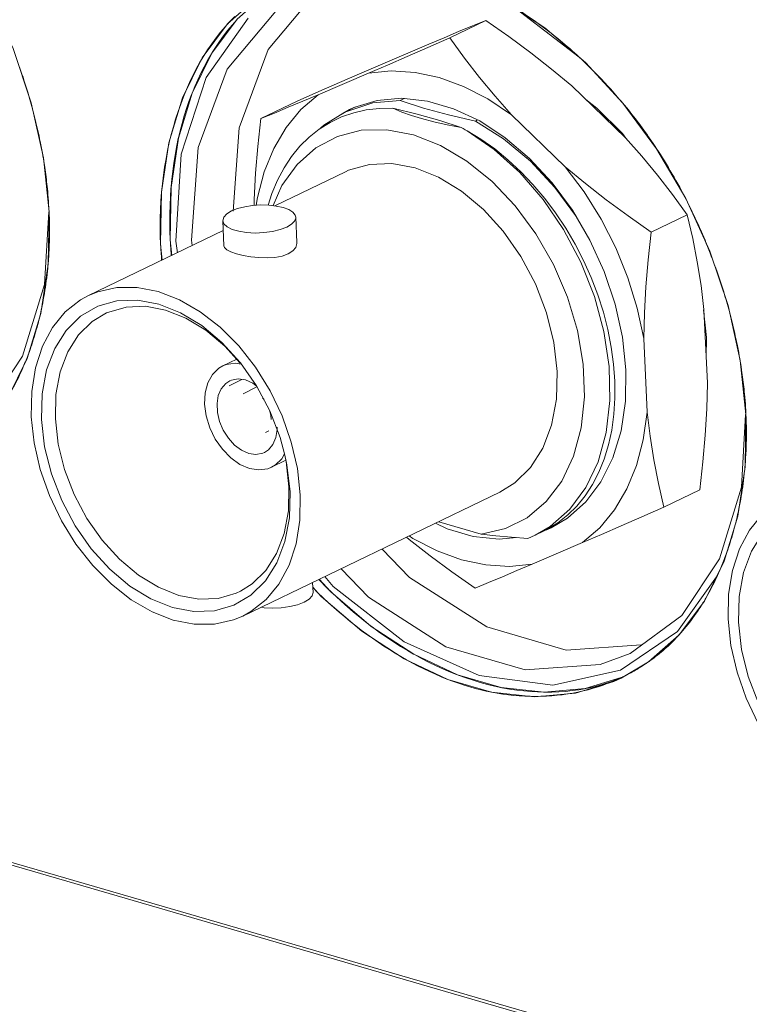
# Model space of a CAD drawing. Header units: millimetres. Extents: x 3925 to 5043, y -86 to 778.
# Tile 128 of 256: x 4573.9 to 4578.85, y 109.43 to 116.11. Entities that reach past the tile are written whole.
import ezdxf

# ---------------------------------------------------------------- set-up
doc = ezdxf.new("R2010")
doc.units = ezdxf.units.MM
doc.header["$LTSCALE"] = 46.255
for name, color, linetype in [('61-8RRB5G101DXF_CONTINUOUS_LINE', 7, 'CONTINUOUS'), ('792-MOLEX-73DXF_CONTINUOUS_LINE', 7, 'CONTINUOUS'), ('H30-IO-SHIELDXF_CONTINUOUS_LINE', 7, 'CONTINUOUS'), ('H30K-IO-LABEDXF_CONTINUOUS_LINE', 7, 'CONTINUOUS'), ('H30K-REAR-CODXF_CONTINUOUS_LINE', 7, 'CONTINUOUS'), ('LABEL-IO-H30DXF_CONTINUOUS_LINE', 7, 'CONTINUOUS')]:
    doc.layers.add(name, color=color, linetype=linetype)

msp = doc.modelspace()

# ---------------------------------------------------------------- linework, layer by layer
at = {"layer": '61-8RRB5G101DXF_CONTINUOUS_LINE', "color": 7, "linetype": 'Continuous', "lineweight": 0}
for p, q in [((4577.0634, 116.1036), (4576.8185, 115.9856)), ((4576.6761, 115.9422), (4576.3338, 115.7957)), ((4576.6761, 115.9422), (4576.7799, 115.986)), ((4576.2679, 115.7455), (4575.9256, 115.599)), ((4578.0107, 115.3079), (4577.6455, 115.6602)), ((4575.7832, 115.5556), (4575.5383, 115.4375)), ((4577.1256, 115.5887), (4577.2373, 115.4636)), ((4576.0832, 115.4662), (4576.139, 115.4993)), ((4576.139, 115.4993), (4576.1693, 115.5131)), ((4577.6025, 115.1112), (4577.2373, 115.4636)), ((4578.4295, 114.7858), (4578.1846, 114.6678)), ((4578.5655, 113.6428), (4578.5426, 114.1417)), ((4578.1574, 113.4461), (4578.1344, 113.945)), ((4578.1574, 113.4461), (4578.1312, 113.2593)), ((4578.536, 113.1086), (4578.5154, 112.92)), ((4578.5154, 112.92), (4578.2705, 112.802)), ((4577.7412, 112.8373), (4577.6175, 112.7274)), ((4577.6175, 112.7274), (4577.5064, 112.6616)), ((4577.5064, 112.6616), (4577.4761, 112.6478)), ((4577.4761, 112.6478), (4577.4531, 112.6407)), ((4577.3776, 112.4153), (4577.7198, 112.5619))]:
    msp.add_line(p, q, dxfattribs=at)
for points in [[(4576.7799, 115.986), (4576.8781, 116.0271), (4576.9721, 116.0661), (4577.0634, 116.1036)], [(4577.0634, 116.1036), (4577.2201, 115.9939), (4577.3682, 115.8846), (4577.5097, 115.7738), (4577.6455, 115.6602)], [(4576.2679, 115.7455), (4576.3959, 115.801), (4576.5296, 115.8592), (4576.6699, 115.9205), (4576.8185, 115.9856)], [(4576.8185, 115.9856), (4576.9179, 115.8483), (4577.0196, 115.7166), (4577.1256, 115.5887)], [(4575.7832, 115.5556), (4575.9318, 115.6207), (4576.0721, 115.682), (4576.2058, 115.7402), (4576.3338, 115.7957)], [(4577.2373, 115.4636), (4577.077, 115.5706), (4576.9129, 115.655), (4576.7475, 115.7155), (4576.5831, 115.751), (4576.4225, 115.761), (4576.2679, 115.7455)], [(4575.5069, 114.8495), (4575.5142, 114.9016), (4575.5603, 115.0759), (4575.6256, 115.2351), (4575.7091, 115.3768), (4575.8096, 115.4987), (4575.9256, 115.599)], [(4575.5383, 115.4375), (4575.6296, 115.4751), (4575.7235, 115.5141), (4575.8217, 115.5552), (4575.9256, 115.599)], [(4576.1693, 115.5131), (4576.3254, 115.5607), (4576.4925, 115.5753), (4576.667, 115.5565), (4576.845, 115.5048), (4577.0225, 115.4212), (4577.1955, 115.3077), (4577.3602, 115.1667), (4577.5129, 115.0015), (4577.6501, 114.8157), (4577.7689, 114.6135), (4577.8666, 114.3994), (4577.9409, 114.1781), (4577.9903, 113.9547), (4578.0136, 113.7341)], [(4575.4914, 114.8484), (4575.4924, 114.8895), (4575.5023, 115.0671), (4575.5177, 115.2489), (4575.5383, 115.4375)], [(4578.0107, 115.3079), (4578.1223, 115.1828), (4578.2283, 115.0548), (4578.3301, 114.9231), (4578.4295, 114.7858)], [(4577.6025, 115.1112), (4577.7383, 114.9977), (4577.8798, 114.8869), (4578.0279, 114.7775), (4578.1846, 114.6678)], [(4577.6025, 115.1112), (4577.731, 114.9398), (4577.8456, 114.7554), (4577.9446, 114.5606), (4578.0265, 114.3586), (4578.0901, 114.1524), (4578.1344, 113.945)], [(4578.4295, 114.7858), (4578.4662, 114.6248), (4578.4972, 114.4653), (4578.5227, 114.3048), (4578.5426, 114.1417)], [(4578.1846, 114.6678), (4578.164, 114.4792), (4578.1487, 114.2973), (4578.1387, 114.1198), (4578.1344, 113.945)], [(4578.0136, 113.7341), (4578.0102, 113.5212), (4577.9804, 113.3208), (4577.9247, 113.1374), (4577.8443, 112.975), (4577.7412, 112.8373)], [(4578.5655, 113.6428), (4578.5612, 113.468), (4578.5513, 113.2904), (4578.536, 113.1086)], [(4578.1574, 113.4461), (4578.1772, 113.283), (4578.2027, 113.1225), (4578.2338, 112.963), (4578.2705, 112.802)], [(4578.1312, 113.2593), (4578.0851, 113.0849), (4578.0198, 112.9257), (4577.9363, 112.7841), (4577.8358, 112.6622), (4577.7198, 112.5619)], [(4578.2705, 112.802), (4578.1218, 112.7368), (4577.9816, 112.6755), (4577.8478, 112.6173), (4577.7198, 112.5619)], [(4577.2704, 112.5958), (4577.153, 112.5855), (4576.9785, 112.6043), (4576.8005, 112.6561), (4576.7224, 112.6928)], [(4576.9902, 112.2539), (4576.8336, 112.3636), (4576.6854, 112.4729), (4576.5439, 112.5838), (4576.5264, 112.5984)], [(4576.5437, 112.6067), (4576.5684, 112.5902), (4576.7325, 112.5058), (4576.898, 112.4454), (4577.0623, 112.4099), (4577.223, 112.3998), (4577.3776, 112.4153)], [(4577.3776, 112.4153), (4577.2737, 112.3715), (4577.1755, 112.3304), (4577.0816, 112.2914), (4576.9902, 112.2539)]]:
    msp.add_lwpolyline(points, dxfattribs=at)
at = {"layer": '792-MOLEX-73DXF_CONTINUOUS_LINE', "color": 7, "linetype": 'Continuous', "lineweight": 0}
for p, q in [((4576.4836, 115.5609), (4576.5097, 115.5735)), ((4576.0855, 115.4491), (4576.1674, 115.4774)), ((4576.1625, 115.5078), (4576.1077, 115.4814)), ((4577.0079, 115.4281), (4576.9925, 115.4206)), ((4576.2191, 115.3584), (4576.0569, 115.3171)), ((4576.1112, 115.0769), (4575.632, 114.8459)), ((4575.681, 114.9827), (4575.6205, 114.8472)), ((4575.6886, 114.8345), (4575.6426, 114.8447)), ((4575.2874, 114.5738), (4575.2795, 114.7452)), ((4575.7821, 114.5966), (4575.7742, 114.768)), ((4575.2826, 114.6776), (4574.3691, 114.2374)), ((4575.3741, 113.8056), (4575.2791, 113.7598)), ((4575.4083, 113.6691), (4575.3235, 113.6247)), ((4575.4189, 113.5714), (4575.5105, 113.6193)), ((4575.5602, 113.5332), (4575.5494, 113.5445)), ((4575.598, 113.4547), (4575.6679, 113.2739)), ((4575.5995, 113.4509), (4575.6048, 113.4259)), ((4575.6048, 113.4259), (4575.6083, 113.3978)), ((4575.6478, 113.3437), (4575.6485, 113.3284)), ((4575.5929, 113.3195), (4575.5696, 113.3092)), ((4575.6679, 113.2739), (4575.7007, 113.1541)), ((4575.6797, 113.1309), (4575.698, 113.164)), ((4575.7007, 113.1541), (4575.7143, 113.0888)), ((4575.7073, 113.1198), (4575.61, 113.0729)), ((4575.7143, 113.0888), (4575.7355, 112.9054)), ((4577.1587, 112.903), (4575.4166, 112.0636)), ((4577.0328, 112.6193), (4576.7441, 112.7033)), ((4577.3984, 112.6123), (4577.5002, 112.6716)), ((4577.4803, 112.6524), (4577.5524, 112.6967)), ((4577.547, 112.6839), (4577.4976, 112.6623)), ((4577.3478, 112.5902), (4577.3984, 112.6123)), ((4577.4536, 112.6389), (4577.3984, 112.6123)), ((4577.4536, 112.6389), (4577.4803, 112.6524)), ((4575.8914, 112.2233), (4575.8883, 112.2909))]:
    msp.add_line(p, q, dxfattribs=at)
for points in [[(4576.1077, 115.4814), (4576.298, 115.5448), (4576.4836, 115.5609)], [(4576.2149, 115.5274), (4576.1822, 115.517), (4576.1625, 115.5078)], [(4576.4836, 115.5609), (4576.6399, 115.509), (4576.8098, 115.4621), (4576.9925, 115.4206)], [(4575.9433, 115.3717), (4575.9645, 115.3924), (4576.1077, 115.4814)], [(4576.1674, 115.4774), (4576.2528, 115.4966), (4576.3413, 115.5065), (4576.4322, 115.5072)], [(4576.6276, 115.4376), (4576.5592, 115.4589), (4576.494, 115.4821), (4576.4322, 115.5072)], [(4576.8966, 115.3766), (4576.7525, 115.4247), (4576.5974, 115.4683), (4576.4322, 115.5072)], [(4575.9343, 115.3662), (4576.0076, 115.412), (4576.0855, 115.4491)], [(4576.8966, 115.3766), (4576.8015, 115.3946), (4576.7117, 115.415), (4576.6276, 115.4376)], [(4576.9925, 115.4206), (4577.1836, 115.3012), (4577.3653, 115.1494), (4577.5317, 114.9704)], [(4575.5866, 114.8505), (4575.6123, 114.9295), (4575.6502, 115.0193), (4575.6949, 115.103), (4575.7459, 115.1799), (4575.8031, 115.2498), (4575.866, 115.312), (4575.9343, 115.3662)], [(4576.5734, 115.3277), (4576.393, 115.362), (4576.2191, 115.3584)], [(4577.0328, 112.6193), (4577.1964, 112.6566), (4577.3448, 112.7308), (4577.4734, 112.8396), (4577.5786, 112.9795), (4577.6584, 113.1485), (4577.7098, 113.3407), (4577.7314, 113.5507), (4577.7226, 113.7725), (4577.684, 114), (4577.6165, 114.227), (4577.522, 114.4475), (4577.4031, 114.6555), (4577.2629, 114.8455), (4577.1063, 115.011), (4576.9357, 115.1494), (4576.7563, 115.2561), (4576.5734, 115.3277)], [(4576.8966, 115.3766), (4576.9101, 115.3695), (4576.9237, 115.3623), (4576.9373, 115.3549)], [(4577.6803, 112.8098), (4577.7364, 112.879), (4577.786, 112.9553), (4577.8293, 113.0389), (4577.8653, 113.128), (4577.895, 113.225), (4577.917, 113.3254), (4577.9318, 113.4333), (4577.9388, 113.5425), (4577.9382, 113.6565), (4577.93, 113.7709), (4577.9144, 113.887), (4577.8908, 114.0072), (4577.8605, 114.1243), (4577.8225, 114.2432), (4577.7781, 114.3588), (4577.7265, 114.474), (4577.669, 114.5854), (4577.605, 114.694), (4577.5363, 114.7973), (4577.4625, 114.8958), (4577.3831, 114.9898), (4577.3, 115.0772), (4577.2128, 115.1583), (4577.1236, 115.2313), (4577.0306, 115.2977), (4576.9373, 115.3549)], [(4577.5002, 112.6716), (4577.6327, 112.7877), (4577.7418, 112.9352), (4577.8249, 113.1107), (4577.8797, 113.3094), (4577.9049, 113.5265), (4577.8999, 113.7564), (4577.8647, 113.9932), (4577.8003, 114.2309), (4577.7084, 114.4634), (4577.5911, 114.6849), (4577.4516, 114.8898), (4577.2934, 115.0727), (4577.1205, 115.229), (4576.9373, 115.3549)], [(4576.0569, 115.3171), (4575.9111, 115.2396), (4575.7842, 115.1269), (4575.681, 114.9827)], [(4576.1112, 115.0769), (4576.1332, 115.0869), (4576.2734, 115.1273), (4576.4253, 115.1332), (4576.5837, 115.104)], [(4576.5837, 115.104), (4576.7427, 115.0411), (4576.8988, 114.946), (4577.0467, 114.822), (4577.1816, 114.6734), (4577.3011, 114.5023), (4577.4, 114.3157), (4577.4753, 114.1196), (4577.5248, 113.92), (4577.5473, 113.7229), (4577.5421, 113.5342), (4577.5096, 113.3593), (4577.4507, 113.2033), (4577.367, 113.071), (4577.2608, 112.9662), (4577.1587, 112.903)], [(4577.5317, 114.9704), (4577.6772, 114.7722), (4577.7347, 114.6717)], [(4575.3396, 114.811), (4575.3062, 114.7907), (4575.2858, 114.7684), (4575.2795, 114.7452)], [(4575.6426, 114.8447), (4575.5911, 114.8504), (4575.5365, 114.8515), (4575.4814, 114.8478), (4575.4286, 114.8395), (4575.3805, 114.8271), (4575.3396, 114.811)], [(4575.7742, 114.768), (4575.7701, 114.7835), (4575.7539, 114.8031), (4575.7264, 114.8204), (4575.6886, 114.8345)], [(4575.2795, 114.7452), (4575.2873, 114.7235), (4575.3089, 114.7033)], [(4575.7141, 114.7021), (4575.7455, 114.7209), (4575.7658, 114.7414), (4575.7741, 114.7626), (4575.7742, 114.768)], [(4575.3089, 114.7033), (4575.3432, 114.686), (4575.388, 114.6729), (4575.4408, 114.6645), (4575.4986, 114.6615), (4575.558, 114.664), (4575.6164, 114.6719), (4575.6695, 114.6849), (4575.7141, 114.7021)], [(4575.7225, 114.5201), (4575.7537, 114.5399), (4575.7739, 114.5638), (4575.7821, 114.5899), (4575.7821, 114.5965)], [(4575.2874, 114.5738), (4575.2913, 114.5622), (4575.3074, 114.5472), (4575.335, 114.5332), (4575.3724, 114.5203)], [(4575.3724, 114.5203), (4575.4178, 114.5091), (4575.4694, 114.5001), (4575.5245, 114.4943), (4575.5799, 114.4927), (4575.6333, 114.4961), (4575.6816, 114.5053), (4575.7225, 114.5201)], [(4574.8416, 114.2646), (4574.6991, 114.2924), (4574.5617, 114.292), (4574.4326, 114.2635), (4574.3691, 114.2374)], [(4575.8051, 112.8852), (4575.7857, 113.0633), (4575.7444, 113.2431), (4575.6821, 113.4205), (4575.6005, 113.591), (4575.5016, 113.7507), (4575.3878, 113.8956), (4575.2618, 114.0223), (4575.1265, 114.1277), (4574.9853, 114.2091), (4574.8416, 114.2646)], [(4574.3691, 114.2374), (4574.315, 114.2076), (4574.2116, 114.1259), (4574.1249, 114.0202), (4574.057, 113.8932), (4574.0096, 113.7477), (4573.9839, 113.5874), (4573.9806, 113.4159)], [(4574.0502, 113.3956), (4574.0548, 113.5704), (4574.0849, 113.7329), (4574.1396, 113.8775), (4574.2167, 113.9994), (4574.3152, 114.0965), (4574.4314, 114.1646), (4574.5615, 114.2015), (4574.7013, 114.2064), (4574.8466, 114.1792), (4574.9931, 114.1211), (4575.1365, 114.0337), (4575.2727, 113.9196), (4575.3991, 113.7802)], [(4574.4913, 114.1199), (4574.6236, 114.1594), (4574.755, 114.1643), (4574.8919, 114.139), (4575.0301, 114.0843), (4575.1655, 114.0018), (4575.2939, 113.8941), (4575.3981, 113.7792)], [(4574.1442, 113.4019), (4574.1485, 113.5664), (4574.1768, 113.7189), (4574.2281, 113.8548), (4574.3009, 113.9699), (4574.3931, 114.0607), (4574.4913, 114.1199)], [(4575.2791, 113.7598), (4575.2522, 113.7439), (4575.2094, 113.7018), (4575.1781, 113.6453), (4575.16, 113.5771), (4575.1563, 113.5009), (4575.1669, 113.4206), (4575.1915, 113.3401), (4575.2287, 113.2634), (4575.2766, 113.1945), (4575.3334, 113.1362), (4575.3959, 113.092), (4575.4608, 113.0643)], [(4575.4046, 113.7721), (4575.3646, 113.7782), (4575.3048, 113.7699), (4575.2791, 113.7598)], [(4575.3991, 113.7802), (4575.5074, 113.625), (4575.598, 113.4547)], [(4575.456, 113.1672), (4575.4067, 113.1887), (4575.3597, 113.2235), (4575.3177, 113.2694), (4575.2833, 113.3233), (4575.258, 113.3829), (4575.2435, 113.4445), (4575.2406, 113.5043), (4575.2494, 113.5591), (4575.2695, 113.6058), (4575.2998, 113.6415), (4575.3274, 113.6595)], [(4575.3274, 113.6595), (4575.3389, 113.6643), (4575.3843, 113.6725), (4575.4331, 113.6655)], [(4575.4331, 113.6655), (4575.4824, 113.644), (4575.5067, 113.6261)], [(4573.9806, 113.4159), (4574, 113.2378), (4574.0413, 113.0579), (4574.1036, 112.8806), (4574.1852, 112.71), (4574.2841, 112.5504), (4574.3979, 112.4055), (4574.5239, 112.2788), (4574.6592, 112.1734), (4574.8004, 112.0919), (4574.9441, 112.0365)], [(4575.7355, 112.9054), (4575.7309, 112.7306), (4575.7008, 112.5682), (4575.6462, 112.4236), (4575.569, 112.3016), (4575.4705, 112.2045), (4575.3543, 112.1364), (4575.2242, 112.0995), (4575.0844, 112.0947), (4574.9391, 112.1218), (4574.7926, 112.18), (4574.6492, 112.2674), (4574.513, 112.3815), (4574.3881, 112.5191), (4574.2783, 112.6761), (4574.1877, 112.8463), (4574.1178, 113.0271), (4574.0714, 113.2123), (4574.0502, 113.3956)], [(4575.4008, 112.2324), (4575.3711, 112.2185), (4575.2492, 112.1836), (4575.1178, 112.1787), (4574.9809, 112.204), (4574.8427, 112.2588), (4574.7073, 112.3412), (4574.5789, 112.4489), (4574.4613, 112.5785), (4574.3582, 112.7261), (4574.2726, 112.8873), (4574.2072, 113.0571), (4574.164, 113.2304), (4574.1442, 113.4019)], [(4575.6485, 113.3284), (4575.6397, 113.2736), (4575.6196, 113.2269), (4575.5893, 113.1912), (4575.5617, 113.1733)], [(4575.5617, 113.1733), (4575.5502, 113.1684), (4575.5048, 113.1602), (4575.456, 113.1672)], [(4575.61, 113.0729), (4575.6369, 113.0888), (4575.6797, 113.1309)], [(4575.7003, 113.154), (4575.7088, 113.1126), (4575.7286, 112.9411)], [(4575.4608, 113.0643), (4575.5245, 113.0545), (4575.5843, 113.0628), (4575.61, 113.0729)], [(4575.7286, 112.9411), (4575.7243, 112.7766), (4575.696, 112.6241), (4575.6447, 112.4882), (4575.5719, 112.3731), (4575.4797, 112.2823), (4575.4008, 112.2324)], [(4575.4166, 112.0636), (4575.4707, 112.0934), (4575.5742, 112.1752), (4575.6608, 112.2808), (4575.7287, 112.4079), (4575.7761, 112.5533), (4575.8018, 112.7137), (4575.8051, 112.8852)], [(4579.0947, 112.8629), (4579.0405, 112.8331), (4578.9371, 112.7514), (4578.8504, 112.6457), (4578.7826, 112.5187), (4578.7352, 112.3733), (4578.7095, 112.2129), (4578.7062, 112.0414)], [(4577.5524, 112.6967), (4577.619, 112.7491), (4577.6803, 112.8098)], [(4578.7758, 112.0211), (4578.7804, 112.1959), (4578.8105, 112.3584), (4578.8651, 112.503), (4578.9423, 112.6249), (4579.0408, 112.7221), (4579.157, 112.7901), (4579.2871, 112.827), (4579.4269, 112.8319), (4579.5722, 112.8047), (4579.7187, 112.7466), (4579.8621, 112.6592), (4579.9983, 112.5451), (4580.1247, 112.4057)], [(4577.0328, 112.6193), (4577.1318, 112.6079), (4577.2369, 112.5982), (4577.3478, 112.5902)], [(4575.8914, 112.2233), (4575.8852, 112.2003), (4575.8647, 112.1779), (4575.8312, 112.1574)], [(4575.8312, 112.1574), (4575.7868, 112.1403), (4575.7342, 112.1274), (4575.6765, 112.1194), (4575.6176, 112.1168), (4575.5598, 112.1196), (4575.5393, 112.1228)], [(4574.9441, 112.0365), (4575.0866, 112.0086), (4575.224, 112.0091), (4575.3531, 112.0376), (4575.4166, 112.0636)], [(4578.7062, 112.0414), (4578.7255, 111.8633), (4578.7669, 111.6834), (4578.8292, 111.5061), (4578.9107, 111.3355), (4579.0096, 111.1759), (4579.1235, 111.031), (4579.2495, 110.9043), (4579.3847, 110.7989), (4579.5259, 110.7174), (4579.6697, 110.662)], [(4580.461, 111.531), (4580.4565, 111.3562), (4580.4264, 111.1937), (4580.3717, 111.0491), (4580.2946, 110.9271), (4580.1961, 110.83), (4580.0799, 110.762), (4579.9498, 110.725), (4579.81, 110.7202), (4579.6647, 110.7473), (4579.5182, 110.8055), (4579.3747, 110.8929), (4579.2386, 111.007), (4579.1137, 111.1446), (4579.0038, 111.3016), (4578.9133, 111.4719), (4578.8434, 111.6526), (4578.797, 111.8378), (4578.7758, 112.0211)]]:
    msp.add_lwpolyline(points, dxfattribs=at)
at = {"layer": 'H30-IO-SHIELDXF_CONTINUOUS_LINE', "color": 7, "linetype": 'Continuous', "lineweight": 0}
for p, q in [((4578.0129, 115.3055), (4577.9891, 115.3357)), ((4578.5601, 113.9536), (4578.5397, 114.1414)), ((4578.5575, 113.817), (4578.5601, 113.9536))]:
    msp.add_line(p, q, dxfattribs=at)
msp.add_lwpolyline([(4577.9891, 115.3357), (4577.8164, 115.5092), (4577.7418, 115.5673)], dxfattribs=at)
at = {"layer": 'H30K-IO-LABEDXF_CONTINUOUS_LINE', "color": 7, "linetype": 'Continuous', "lineweight": 0}
for p, q in [((4509.9829, 128.9676), (4590.291, 105.6092)), ((4577.6961, 115.8543), (4577.7158, 115.8359)), ((4577.7158, 115.8359), (4577.7354, 115.8174)), ((4577.7354, 115.8174), (4577.7548, 115.7986)), ((4577.7548, 115.7986), (4577.7742, 115.7797)), ((4577.9802, 115.5567), (4578.0035, 115.5288)), ((4578.0035, 115.5288), (4578.0167, 115.5127)), ((4578.0167, 115.5127), (4578.0298, 115.4964)), ((4578.0298, 115.4964), (4578.0429, 115.4801)), ((4574.0376, 115.3011), (4574.0437, 115.2712)), ((4574.0437, 115.2712), (4574.0482, 115.2483)), ((4578.1674, 115.3131), (4578.1824, 115.2914)), ((4578.1824, 115.2914), (4578.1973, 115.2695)), ((4574.0482, 115.2483), (4574.0525, 115.2253)), ((4574.0525, 115.2253), (4574.0567, 115.2024)), ((4574.0567, 115.2024), (4574.0599, 115.184)), ((4574.0599, 115.184), (4574.063, 115.1656)), ((4574.063, 115.1656), (4574.066, 115.1472)), ((4574.066, 115.1472), (4574.0722, 115.1072)), ((4574.0921, 114.944), (4574.0941, 114.9219)), ((4578.4023, 114.9262), (4578.4218, 114.8886)), ((4574.0941, 114.9219), (4574.096, 114.8999)), ((4574.0984, 114.8669), (4574.1011, 114.8229)), ((4578.4218, 114.8886), (4578.438, 114.8565)), ((4574.1011, 114.8229), (4574.102, 114.8046)), ((4574.102, 114.8046), (4574.1029, 114.7834)), ((4574.1029, 114.7834), (4574.1036, 114.7622)), ((4578.5203, 114.6811), (4578.5325, 114.6531)), ((4578.5325, 114.6531), (4578.5412, 114.6326)), ((4578.5412, 114.6326), (4578.5498, 114.612)), ((4578.5498, 114.612), (4578.5586, 114.5909)), ((4578.5586, 114.5909), (4578.5674, 114.5692)), ((4578.5674, 114.5692), (4578.5761, 114.5474)), ((4578.5761, 114.5474), (4578.5847, 114.5256)), ((4578.5847, 114.5256), (4578.5925, 114.5053)), ((4574.097, 114.4737), (4574.0957, 114.4569)), ((4578.5925, 114.5053), (4578.6002, 114.4849)), ((4578.6002, 114.4849), (4578.6078, 114.4646)), ((4574.0942, 114.4402), (4574.0926, 114.4235)), ((4574.0957, 114.4569), (4574.0942, 114.4402)), ((4578.7632, 113.9267), (4578.7693, 113.8968)), ((4578.7693, 113.8968), (4578.7738, 113.8738)), ((4578.7738, 113.8738), (4578.7781, 113.8508)), ((4578.7781, 113.8508), (4578.7823, 113.8279)), ((4578.7823, 113.8279), (4578.7855, 113.8095)), ((4578.7855, 113.8095), (4578.7886, 113.7911)), ((4578.7886, 113.7911), (4578.7916, 113.7727)), ((4578.7916, 113.7727), (4578.7978, 113.7327)), ((4578.8177, 113.5695), (4578.8197, 113.5474)), ((4578.8197, 113.5474), (4578.8215, 113.5254)), ((4578.824, 113.4925), (4578.8266, 113.4484)), ((4578.8266, 113.4484), (4578.8275, 113.4301)), ((4578.8275, 113.4301), (4578.8284, 113.4089)), ((4578.8284, 113.4089), (4578.8292, 113.3878)), ((4578.8219, 113.0908), (4578.8205, 113.0741)), ((4578.8236, 113.1129), (4578.8219, 113.0908))]:
    msp.add_line(p, q, dxfattribs=at)
for points in [[(4577.2165, 116.2154), (4577.2341, 116.2048), (4577.2516, 116.1941), (4577.2692, 116.1832), (4577.2867, 116.1721), (4577.3042, 116.1608), (4577.3216, 116.1493), (4577.3391, 116.1377), (4577.3565, 116.1259), (4577.3738, 116.1139), (4577.3912, 116.1018), (4577.4085, 116.0894)], [(4574.8581, 114.5847), (4574.856, 114.6444), (4574.8552, 114.7039), (4574.8557, 114.763), (4574.8575, 114.8218), (4574.8605, 114.8802), (4574.8649, 114.9382), (4574.8705, 114.9958), (4574.8773, 115.0528), (4574.8854, 115.1092), (4574.8948, 115.1651), (4574.9053, 115.2204), (4574.9171, 115.2749), (4574.9301, 115.3288), (4574.9443, 115.3819), (4574.9597, 115.4342), (4574.9762, 115.4857), (4574.994, 115.5362), (4575.0129, 115.5859), (4575.0329, 115.6346), (4575.0541, 115.6823), (4575.0765, 115.729), (4575.0999, 115.7746), (4575.1245, 115.8191), (4575.1502, 115.8624), (4575.177, 115.9045), (4575.2049, 115.9453), (4575.2339, 115.9849), (4575.264, 116.0232), (4575.2951, 116.06), (4575.3273, 116.0955), (4575.3605, 116.1295)], [(4577.4085, 116.0894), (4577.4207, 116.0806), (4577.4329, 116.0717), (4577.4452, 116.0626), (4577.4574, 116.0535), (4577.4695, 116.0443), (4577.4817, 116.0351), (4577.4938, 116.0257), (4577.5059, 116.0163), (4577.518, 116.0068)], [(4577.518, 116.0068), (4577.5345, 115.9936), (4577.5509, 115.9804), (4577.5672, 115.9669), (4577.5835, 115.9534), (4577.5998, 115.9397), (4577.616, 115.9258), (4577.6321, 115.9118), (4577.6482, 115.8976), (4577.6642, 115.8833), (4577.6802, 115.8689), (4577.6961, 115.8543)], [(4573.8822, 115.839), (4573.8896, 115.8189), (4573.8969, 115.7987), (4573.9041, 115.7785), (4573.9111, 115.7583), (4573.918, 115.738), (4573.9248, 115.7178), (4573.9315, 115.6975), (4573.9381, 115.6772), (4573.9445, 115.6569), (4573.9509, 115.6366), (4573.9571, 115.6163)], [(4577.7742, 115.7797), (4577.7855, 115.7684), (4577.7968, 115.7571), (4577.8081, 115.7457), (4577.8193, 115.7343), (4577.8305, 115.7227), (4577.8416, 115.7111), (4577.8527, 115.6994), (4577.8638, 115.6877), (4577.8748, 115.6759)], [(4577.8748, 115.6759), (4577.8867, 115.663), (4577.8986, 115.65), (4577.9104, 115.6369), (4577.9222, 115.6237), (4577.9339, 115.6104), (4577.9456, 115.5971), (4577.9572, 115.5837), (4577.9687, 115.5702), (4577.9802, 115.5567)], [(4573.9571, 115.6163), (4573.962, 115.6), (4573.9668, 115.5837), (4573.9715, 115.5674), (4573.9762, 115.5511), (4573.9807, 115.5348), (4573.9852, 115.5185), (4573.9896, 115.5022), (4573.994, 115.4859)], [(4573.994, 115.4859), (4573.9988, 115.4674), (4574.0035, 115.4489), (4574.0082, 115.4304), (4574.0127, 115.4119), (4574.0171, 115.3934), (4574.0214, 115.375), (4574.0256, 115.3565), (4574.0297, 115.338), (4574.0337, 115.3196), (4574.0376, 115.3011)], [(4578.0429, 115.4801), (4578.0546, 115.4653), (4578.0662, 115.4505), (4578.0777, 115.4355), (4578.0892, 115.4205), (4578.1006, 115.4054), (4578.1119, 115.3902), (4578.1231, 115.3749), (4578.1343, 115.3596), (4578.1454, 115.3442), (4578.1564, 115.3287), (4578.1674, 115.3131)], [(4578.1973, 115.2695), (4578.2121, 115.2474), (4578.2194, 115.2364)], [(4578.2194, 115.2364), (4578.2334, 115.215), (4578.2473, 115.1934), (4578.261, 115.1717), (4578.2746, 115.15), (4578.288, 115.1281), (4578.3013, 115.106), (4578.3144, 115.0839), (4578.3274, 115.0617), (4578.3403, 115.0394), (4578.353, 115.0169), (4578.3655, 114.9944), (4578.3779, 114.9717), (4578.3902, 114.949), (4578.4023, 114.9262)], [(4574.0722, 115.1072), (4574.0746, 115.0907), (4574.0769, 115.0743), (4574.0791, 115.0579), (4574.0813, 115.0416), (4574.0833, 115.0252), (4574.0852, 115.0089), (4574.0871, 114.9927), (4574.0889, 114.9764), (4574.0905, 114.9602), (4574.0921, 114.944)], [(4574.096, 114.8999), (4574.0976, 114.8779), (4574.0984, 114.8669)], [(4578.438, 114.8565), (4578.4466, 114.8391), (4578.4552, 114.8217), (4578.4636, 114.8043), (4578.472, 114.7868), (4578.4803, 114.7693), (4578.4884, 114.7517), (4578.4965, 114.7341), (4578.5046, 114.7165), (4578.5125, 114.6988), (4578.5203, 114.6811)], [(4574.1044, 114.7306), (4574.1046, 114.7158), (4574.1048, 114.7011), (4574.1049, 114.6864), (4574.1049, 114.6717), (4574.1048, 114.657), (4574.1046, 114.6423), (4574.1044, 114.6277), (4574.1041, 114.613), (4574.1037, 114.5984), (4574.1032, 114.5839)], [(4574.1036, 114.7622), (4574.1042, 114.7411), (4574.1044, 114.7306)], [(4574.1032, 114.5839), (4574.1027, 114.57), (4574.1021, 114.5562), (4574.1014, 114.5424), (4574.1007, 114.5286), (4574.0999, 114.5148), (4574.099, 114.5011), (4574.098, 114.4874), (4574.097, 114.4737)], [(4574.8651, 114.4766), (4574.864, 114.4902), (4574.863, 114.5038), (4574.862, 114.5173), (4574.8611, 114.5308), (4574.8602, 114.5443), (4574.8594, 114.5578), (4574.8587, 114.5713), (4574.8581, 114.5847)], [(4578.6078, 114.4646), (4578.6152, 114.4444), (4578.6225, 114.4242), (4578.6296, 114.404), (4578.6367, 114.3838), (4578.6436, 114.3636), (4578.6504, 114.3433), (4578.6571, 114.323), (4578.6637, 114.3027), (4578.6701, 114.2824), (4578.6764, 114.2621), (4578.6826, 114.2418)], [(4574.0926, 114.4235), (4574.0904, 114.4018), (4574.0881, 114.3801), (4574.0855, 114.3585), (4574.0828, 114.3369), (4574.0798, 114.3155), (4574.0767, 114.2941), (4574.0735, 114.2728), (4574.07, 114.2516), (4574.0664, 114.2304), (4574.0626, 114.2094), (4574.0586, 114.1885), (4574.0544, 114.1676)], [(4578.6826, 114.2418), (4578.6875, 114.2255), (4578.6923, 114.2092), (4578.6971, 114.1929), (4578.7017, 114.1766), (4578.7063, 114.1603), (4578.7108, 114.144), (4578.7152, 114.1277), (4578.7196, 114.1114)], [(4574.0544, 114.1676), (4574.0516, 114.1537), (4574.0486, 114.1398), (4574.0456, 114.126), (4574.0424, 114.1122), (4574.0392, 114.0985), (4574.036, 114.0848), (4574.0326, 114.0712), (4574.0292, 114.0576)], [(4578.7196, 114.1114), (4578.7244, 114.0929), (4578.7291, 114.0744), (4578.7337, 114.0559), (4578.7382, 114.0374), (4578.7427, 114.0189), (4578.747, 114.0005), (4578.7512, 113.982), (4578.7553, 113.9635), (4578.7593, 113.9451), (4578.7632, 113.9267)], [(4574.0292, 114.0576), (4574.0247, 114.0402), (4574.02, 114.0228), (4574.0152, 114.0055), (4574.0103, 113.9883), (4574.0053, 113.9712), (4574.0001, 113.9542), (4573.9948, 113.9372), (4573.9894, 113.9204), (4573.9838, 113.9036), (4573.9781, 113.887), (4573.9723, 113.8704)], [(4573.9723, 113.8704), (4573.968, 113.8584), (4573.9637, 113.8464), (4573.9592, 113.8345), (4573.9547, 113.8226), (4573.9501, 113.8108), (4573.9455, 113.799), (4573.9408, 113.7873), (4573.936, 113.7757), (4573.9311, 113.7641)], [(4573.9311, 113.7641), (4573.9238, 113.747), (4573.9164, 113.73), (4573.9088, 113.7132), (4573.9011, 113.6965), (4573.8932, 113.68), (4573.8852, 113.6635), (4573.8771, 113.6472), (4573.8688, 113.6311), (4573.8603, 113.6151), (4573.8518, 113.5992), (4573.8431, 113.5835), (4573.8342, 113.5679)], [(4578.7978, 113.7327), (4578.8002, 113.7163), (4578.8025, 113.6998), (4578.8047, 113.6835), (4578.8068, 113.6671), (4578.8089, 113.6508), (4578.8108, 113.6345), (4578.8127, 113.6182), (4578.8144, 113.6019), (4578.8161, 113.5857), (4578.8177, 113.5695)], [(4578.8215, 113.5254), (4578.8232, 113.5034), (4578.824, 113.4925)], [(4578.83, 113.3561), (4578.8302, 113.3413), (4578.8304, 113.3266), (4578.8304, 113.3119), (4578.8304, 113.2972), (4578.8304, 113.2825), (4578.8302, 113.2678), (4578.83, 113.2532), (4578.8296, 113.2386), (4578.8292, 113.224), (4578.8288, 113.2094)], [(4578.8292, 113.3878), (4578.8297, 113.3666), (4578.83, 113.3561)], [(4578.8288, 113.2094), (4578.8282, 113.1955), (4578.8277, 113.1817), (4578.827, 113.1679), (4578.8262, 113.1541), (4578.8254, 113.1403), (4578.8246, 113.1266), (4578.8236, 113.1129)], [(4578.8205, 113.0741), (4578.819, 113.0574), (4578.8182, 113.049)], [(4578.8182, 113.049), (4578.816, 113.0273), (4578.8136, 113.0056), (4578.8111, 112.984), (4578.8083, 112.9624), (4578.8054, 112.941), (4578.8023, 112.9196), (4578.799, 112.8983), (4578.7956, 112.8771), (4578.792, 112.856), (4578.7882, 112.8349), (4578.7842, 112.814), (4578.78, 112.7931)], [(4578.78, 112.7931), (4578.7771, 112.7792), (4578.7742, 112.7654), (4578.7711, 112.7515), (4578.768, 112.7378), (4578.7648, 112.724), (4578.7616, 112.7103), (4578.7582, 112.6967), (4578.7548, 112.6831)], [(4578.7548, 112.6831), (4578.7502, 112.6657), (4578.7456, 112.6483), (4578.7408, 112.631), (4578.7359, 112.6138), (4578.7308, 112.5967), (4578.7257, 112.5797), (4578.7204, 112.5628), (4578.7149, 112.5459), (4578.7094, 112.5292), (4578.7037, 112.5125), (4578.6979, 112.4959)], [(4578.6979, 112.4959), (4578.6936, 112.4839), (4578.6892, 112.4719), (4578.6848, 112.46), (4578.6803, 112.4481), (4578.6757, 112.4363), (4578.671, 112.4245), (4578.6663, 112.4128), (4578.6615, 112.4012), (4578.6567, 112.3896)], [(4578.6567, 112.3896), (4578.6494, 112.3725), (4578.642, 112.3556), (4578.6344, 112.3387), (4578.6267, 112.322), (4578.6188, 112.3055), (4578.6108, 112.2891), (4578.6026, 112.2728), (4578.5943, 112.2566), (4578.5859, 112.2406), (4578.5773, 112.2247), (4578.5686, 112.209), (4578.5598, 112.1934)], [(4576.9544, 111.5835), (4576.9157, 111.5953), (4576.877, 111.608), (4576.8382, 111.6218), (4576.7992, 111.6365), (4576.7603, 111.6522), (4576.7213, 111.6689), (4576.6823, 111.6865), (4576.6432, 111.7051), (4576.6042, 111.7246), (4576.5653, 111.745), (4576.5263, 111.7663), (4576.4875, 111.7886), (4576.4487, 111.8117), (4576.41, 111.8357), (4576.3715, 111.8605), (4576.3331, 111.8862), (4576.2949, 111.9127), (4576.2568, 111.9401), (4576.2189, 111.9683), (4576.1813, 111.9973), (4576.1438, 112.027), (4576.1066, 112.0576), (4576.0697, 112.0889), (4576.0331, 112.121), (4575.9968, 112.1538), (4575.9607, 112.1874), (4575.9251, 112.2217), (4575.8897, 112.2567)], [(4578.5598, 112.1934), (4578.5551, 112.1853), (4578.5503, 112.1772), (4578.5456, 112.1692), (4578.5408, 112.1612), (4578.5359, 112.1532), (4578.531, 112.1453)], [(4578.531, 112.1453), (4578.5209, 112.1293), (4578.5107, 112.1135), (4578.5003, 112.0978), (4578.4897, 112.0823), (4578.4789, 112.067), (4578.4681, 112.0518), (4578.457, 112.0369), (4578.4458, 112.0222), (4578.4345, 112.0076), (4578.423, 111.9932), (4578.4113, 111.9791), (4578.3995, 111.9651), (4578.3875, 111.9513), (4578.3754, 111.9378)], [(4578.3754, 111.9378), (4578.3693, 111.931), (4578.3631, 111.9243), (4578.3568, 111.9177), (4578.3506, 111.9111), (4578.3443, 111.9046), (4578.3379, 111.8981), (4578.3315, 111.8917), (4578.3251, 111.8853)], [(4578.3251, 111.8853), (4578.3133, 111.8738), (4578.3014, 111.8625), (4578.2894, 111.8514), (4578.2772, 111.8405), (4578.265, 111.8298), (4578.2526, 111.8192), (4578.2401, 111.8088), (4578.2275, 111.7986), (4578.2147, 111.7886), (4578.2019, 111.7787), (4578.1889, 111.7691), (4578.1759, 111.7596)], [(4578.1456, 111.7386), (4578.1388, 111.7341), (4578.1319, 111.7295), (4578.125, 111.7251), (4578.1181, 111.7207), (4578.1112, 111.7163), (4578.1042, 111.712), (4578.0972, 111.7077)], [(4578.1759, 111.7596), (4578.1709, 111.756), (4578.1658, 111.7525), (4578.1608, 111.749), (4578.1557, 111.7455), (4578.1507, 111.742), (4578.1456, 111.7386)], [(4578.0173, 111.6631), (4578.0109, 111.6599), (4578.0046, 111.6568), (4577.9983, 111.6536), (4577.9919, 111.6505), (4577.9855, 111.6475)], [(4578.0972, 111.7077), (4578.0874, 111.7018), (4578.0775, 111.696), (4578.0676, 111.6903), (4578.0576, 111.6847), (4578.0476, 111.6792), (4578.0375, 111.6737), (4578.0274, 111.6684), (4578.0173, 111.6631)], [(4577.8918, 111.6074), (4577.8586, 111.5952), (4577.8251, 111.584), (4577.7913, 111.5736), (4577.7572, 111.5642), (4577.7227, 111.5556), (4577.6879, 111.5479), (4577.6529, 111.5411), (4577.6175, 111.5353), (4577.582, 111.5303), (4577.5462, 111.5262), (4577.5102, 111.523), (4577.4739, 111.5207), (4577.4375, 111.5193), (4577.4009, 111.5188), (4577.3642, 111.5192), (4577.3273, 111.5205), (4577.2903, 111.5227), (4577.2532, 111.5258), (4577.216, 111.5298), (4577.1787, 111.5348), (4577.1414, 111.5406), (4577.104, 111.5474), (4577.0666, 111.555), (4577.0292, 111.5636), (4576.9918, 111.5731), (4576.9544, 111.5835)], [(4577.9855, 111.6475), (4577.9752, 111.6426), (4577.965, 111.6379), (4577.9546, 111.6333), (4577.9442, 111.6287), (4577.9338, 111.6243), (4577.9234, 111.6199), (4577.9129, 111.6156), (4577.9023, 111.6114), (4577.8918, 111.6074)]]:
    msp.add_lwpolyline(points, dxfattribs=at)
at = {"layer": 'H30K-REAR-CODXF_CONTINUOUS_LINE', "color": 7, "linetype": 'Continuous', "lineweight": 0}
for p, q in [((4510.0514, 128.9299), (4590.2862, 105.5928)), ((4574.9725, 114.5282), (4574.9611, 114.6052)), ((4575.0725, 114.5764), (4575.0668, 114.6124)), ((4576.3599, 112.5181), (4576.546, 112.3249)), ((4578.6268, 112.3295), (4578.3639, 111.959)), ((4578.3639, 111.959), (4577.9776, 111.6973))]:
    msp.add_line(p, q, dxfattribs=at)
for points in [[(4577.6961, 115.8542), (4577.2975, 116.1599), (4576.8011, 116.3755), (4576.3146, 116.429)], [(4575.9165, 116.3009), (4575.587, 115.9068), (4575.391, 115.3742), (4575.3492, 114.8103)], [(4575.0668, 114.6124), (4575.1135, 115.2404), (4575.3095, 115.7731), (4575.6389, 116.1672)], [(4574.9611, 114.6052), (4574.9981, 115.1958), (4575.1658, 115.7152), (4575.4522, 116.1189)], [(4573.3167, 113.1849), (4573.6663, 113.443), (4573.9222, 113.8267), (4574.0708, 114.3112), (4574.0998, 114.8048)], [(4578.0423, 111.8104), (4578.3919, 112.0685), (4578.6478, 112.4523), (4578.7963, 112.9367), (4578.8254, 113.4303)], [(4577.9776, 111.6973), (4577.5182, 111.5958), (4577.0171, 111.6614), (4576.5085, 111.8897), (4576.0272, 112.2651), (4575.9714, 112.3309)], [(4578.0423, 111.8104), (4577.8389, 111.7344), (4577.3312, 111.6994), (4576.7932, 111.8559), (4576.2685, 112.1911), (4576.0823, 112.3844)], [(4576.546, 112.3249), (4577.0708, 111.9896), (4577.6088, 111.8331)], [(4577.6088, 111.8331), (4578.1165, 111.8681), (4578.1246, 111.8711)]]:
    msp.add_lwpolyline(points, dxfattribs=at)
at = {"layer": 'LABEL-IO-H30DXF_CONTINUOUS_LINE', "color": 7, "linetype": 'Continuous', "lineweight": 0}
for p, q in [((4509.9829, 128.9676), (4590.2853, 105.6109)), ((4577.464, 116.0529), (4577.7385, 115.818)), ((4575.2032, 115.8778), (4575.2082, 115.8859)), ((4577.7385, 115.818), (4577.993, 115.5426)), ((4575.0694, 115.6055), (4575.0731, 115.6149)), ((4573.9809, 115.5448), (4574.0631, 115.1724)), ((4574.9781, 115.3025), (4574.9795, 115.3089)), ((4574.0631, 115.1724), (4574.1019, 114.8047)), ((4574.9233, 114.6162), (4574.9289, 114.9711)), ((4574.9283, 114.9641), (4574.9294, 114.9774)), ((4574.9346, 114.5099), (4574.9233, 114.6162)), ((4574.8692, 114.4784), (4574.858, 114.5848)), ((4578.7064, 114.1703), (4578.7887, 113.7979)), ((4578.7887, 113.7979), (4578.8275, 113.4302)), ((4575.947, 112.197), (4575.8897, 112.259)), ((4576.292, 111.9897), (4576.2812, 111.9978)), ((4576.5787, 111.8024), (4576.5728, 111.8057)), ((4578.1674, 111.7525), (4577.9822, 111.6427)), ((4576.8752, 111.6634), (4576.8656, 111.6671)), ((4577.173, 111.5777), (4577.1634, 111.5796)), ((4577.4608, 111.5474), (4577.4551, 111.5475)), ((4577.7424, 111.5728), (4577.732, 111.5708))]:
    msp.add_line(p, q, dxfattribs=at)
for points in [[(4573.2674, 116.9171), (4573.4962, 116.6074), (4573.6942, 116.2704), (4573.857, 115.9135), (4573.9809, 115.5448)], [(4576.0138, 116.4747), (4576.2924, 116.499), (4576.5832, 116.4677), (4576.8798, 116.3814), (4577.1757, 116.2421), (4577.464, 116.0529)], [(4574.858, 114.5848), (4574.8636, 114.9396), (4574.9133, 115.2736), (4575.0062, 115.5793), (4575.1401, 115.8499), (4575.312, 116.0793), (4575.5181, 116.2625), (4575.7033, 116.3723)], [(4574.9289, 114.9711), (4574.9786, 115.305), (4575.0715, 115.6107), (4575.2054, 115.8813), (4575.3773, 116.1108), (4575.5834, 116.2939), (4575.7065, 116.3669)], [(4575.2082, 115.8859), (4575.2301, 115.9205), (4575.2567, 115.9599), (4575.2842, 115.998), (4575.3127, 116.0351), (4575.3421, 116.0709), (4575.375, 116.1083)], [(4575.0731, 115.6149), (4575.0895, 115.6549), (4575.1097, 115.7008), (4575.1309, 115.7457), (4575.1532, 115.7895), (4575.1765, 115.8323), (4575.2032, 115.8778)], [(4574.9795, 115.3089), (4574.99, 115.3535), (4575.0033, 115.4048), (4575.0178, 115.4553), (4575.0334, 115.505), (4575.0501, 115.5538), (4575.0694, 115.6055)], [(4577.993, 115.5426), (4578.2218, 115.2329), (4578.4198, 114.8959)], [(4574.9294, 114.9774), (4574.9338, 115.0256), (4574.9401, 115.0812), (4574.9475, 115.1361), (4574.9561, 115.1905), (4574.9659, 115.2441), (4574.9781, 115.3025)], [(4574.9233, 114.6162), (4574.9212, 114.6753), (4574.9203, 114.734), (4574.9205, 114.7922), (4574.9219, 114.85), (4574.9245, 114.9073), (4574.9283, 114.9641)], [(4578.4198, 114.8959), (4578.5826, 114.539), (4578.7064, 114.1703)], [(4574.1019, 114.8047), (4574.0964, 114.4499), (4574.0466, 114.1159), (4573.9538, 113.8102), (4573.8199, 113.5396), (4573.648, 113.3102), (4573.4419, 113.127)], [(4574.9303, 114.5079), (4574.9289, 114.5249), (4574.9277, 114.542), (4574.9265, 114.559), (4574.9255, 114.576), (4574.9245, 114.593), (4574.9233, 114.6162)], [(4578.8275, 113.4302), (4578.822, 113.0754), (4578.7722, 112.7414), (4578.6794, 112.4357), (4578.5455, 112.1651), (4578.3736, 111.9357), (4578.1674, 111.7525)], [(4576.2812, 111.9978), (4576.2222, 112.0437), (4576.164, 112.0916), (4576.1064, 112.1414), (4576.0497, 112.193), (4575.9876, 112.2526), (4575.93, 112.3109)], [(4576.5752, 111.8044), (4576.2868, 111.9936), (4576.0123, 112.2285), (4575.9342, 112.313)], [(4577.9822, 111.6427), (4577.9317, 111.6197), (4577.6717, 111.5403), (4577.3932, 111.516), (4577.1023, 111.5473), (4576.8057, 111.6336), (4576.5099, 111.7729), (4576.2215, 111.9621), (4575.947, 112.197)], [(4576.5728, 111.8057), (4576.5319, 111.8293), (4576.4843, 111.8581), (4576.437, 111.8882), (4576.3899, 111.9196), (4576.3432, 111.9522), (4576.292, 111.9897)], [(4577.9811, 111.6463), (4577.737, 111.5718), (4577.4585, 111.5474), (4577.1676, 111.5788), (4576.871, 111.665), (4576.5752, 111.8044)], [(4576.8656, 111.6671), (4576.824, 111.6836), (4576.7755, 111.7042), (4576.7271, 111.7261), (4576.6788, 111.7495), (4576.6306, 111.7742), (4576.5787, 111.8024)], [(4577.1634, 111.5796), (4577.1221, 111.5885), (4577.0737, 111.6003), (4577.0253, 111.6135), (4576.9768, 111.6281), (4576.9282, 111.6442), (4576.8752, 111.6634)], [(4577.9971, 111.6512), (4577.9561, 111.6345), (4577.9145, 111.6193), (4577.8723, 111.6055), (4577.8296, 111.5931), (4577.7863, 111.5822), (4577.7424, 111.5728)], [(4577.4551, 111.5475), (4577.4149, 111.5486), (4577.3678, 111.5513), (4577.3204, 111.5555), (4577.2728, 111.5612), (4577.2249, 111.5683), (4577.173, 111.5777)], [(4577.732, 111.5708), (4577.694, 111.5642), (4577.6491, 111.5579), (4577.6038, 111.553), (4577.5581, 111.5496), (4577.512, 111.5478), (4577.4608, 111.5474)]]:
    msp.add_lwpolyline(points, dxfattribs=at)

doc.saveas('drawing.dxf')
